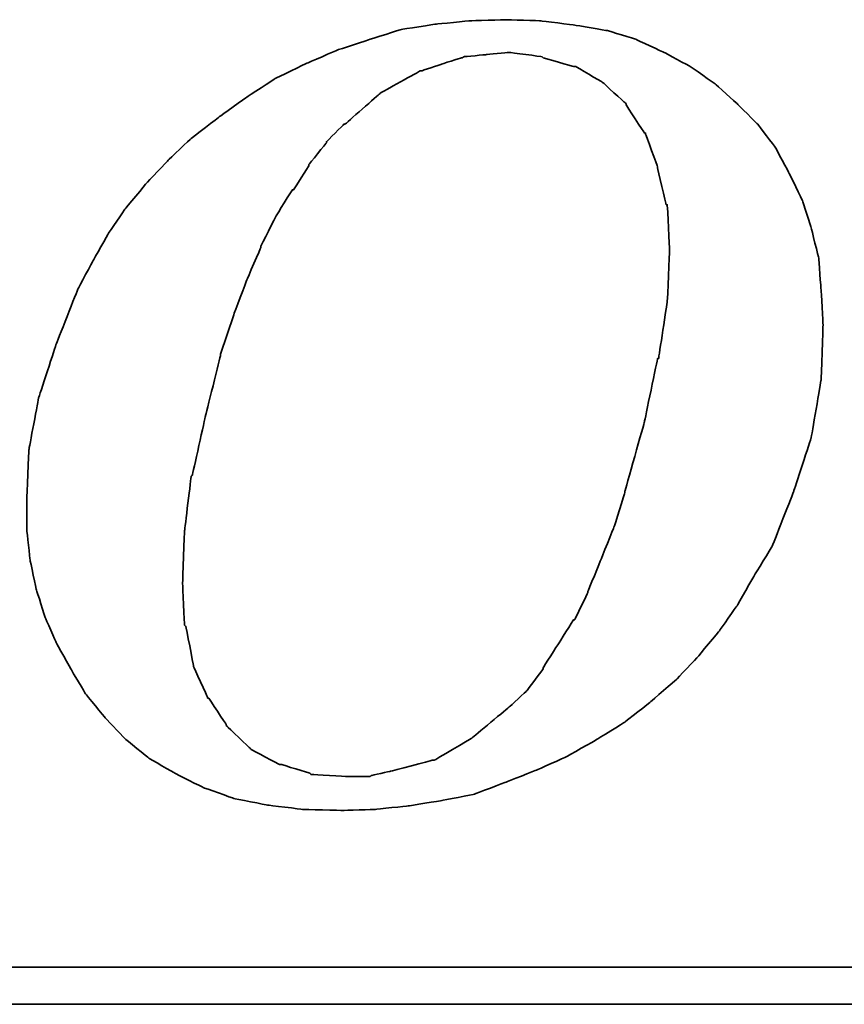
# Model space of a CAD drawing. Header units: millimetres. Extents: x 782 to 1252, y 608 to 775.
# Tile 47 of 51: x 1169.35 to 1176.07, y 656.03 to 664.07. Entities that reach past the tile are written whole.
import ezdxf

# ---------------------------------------------------------------- set-up
doc = ezdxf.new("R2010")
doc.units = ezdxf.units.MM
doc.layers.add('DIM', color=4, linetype='Continuous')
doc.layers.add('layer 1', color=7, linetype='Continuous')

# ---------------------------------------------------------------- blocks, each defined once
blk = doc.blocks.new('TBI MOTION logo(完整正式版)')
at = {"layer": 'layer 1', "color": 22, "lineweight": 35}
for points, knots in [([(35.79625, -6.98375), (35.79625, -6.98375), (36.23125, -7.43875), (36.23125, -7.43875), (36.23125, -7.43875), (36.23125, -7.43875), (36.75625, -7.87125), (36.75625, -7.87125), (36.75625, -7.87125), (36.75625, -7.87125), (37.33125, -8.20375), (37.33125, -8.20375), (37.33125, -8.20375), (37.33125, -8.20375), (37.95625, -8.51875), (37.95625, -8.51875), (37.95625, -8.51875), (37.95625, -8.51875), (38.62625, -8.75875), (38.62625, -8.75875), (38.62625, -8.75875), (38.62625, -8.75875), (39.37125, -8.90375), (39.37125, -8.90375), (39.37125, -8.90375), (39.37125, -8.90375), (40.14125, -8.99875), (40.14125, -8.99875), (40.14125, -8.99875), (40.14125, -8.99875), (41.02625, -9.02375), (41.02625, -9.02375), (41.02625, -9.02375), (41.02625, -9.02375), (41.74625, -8.99875), (41.74625, -8.99875), (41.74625, -8.99875), (41.74625, -8.99875), (42.46625, -8.92375), (42.46625, -8.92375), (42.46625, -8.92375), (42.46625, -8.92375), (43.21125, -8.80625), (43.21125, -8.80625), (43.21125, -8.80625), (43.21125, -8.80625), (43.93125, -8.66375), (43.93125, -8.66375), (43.93125, -8.66375), (43.93125, -8.66375), (44.62625, -8.39875), (44.62625, -8.39875), (44.62625, -8.39875), (44.62625, -8.39875), (45.29625, -8.13375), (45.29625, -8.13375), (45.29625, -8.13375), (45.29625, -8.13375), (45.94625, -7.84375), (45.94625, -7.84375), (45.94625, -7.84375), (45.94625, -7.84375), (46.61625, -7.46375), (46.61625, -7.46375), (46.61625, -7.46375), (46.61625, -7.46375), (47.24125, -7.07875), (47.24125, -7.07875), (47.24125, -7.07875), (47.24125, -7.07875), (47.81625, -6.62375), (47.81625, -6.62375), (47.81625, -6.62375), (47.81625, -6.62375), (48.36875, -6.14375), (48.36875, -6.14375), (48.36875, -6.14375), (48.36875, -6.14375), (48.84625, -5.64125), (48.84625, -5.64125), (48.84625, -5.64125), (48.84625, -5.64125), (49.32625, -5.06375), (49.32625, -5.06375), (49.32625, -5.06375), (49.32625, -5.06375), (49.71125, -4.51374), (49.71125, -4.51374), (49.71125, -4.51374), (49.71125, -4.51374), (50.09625, -3.83874), (50.09625, -3.83874), (50.09625, -3.83874), (50.09625, -3.83874), (50.48125, -3.21374), (50.48125, -3.21374), (50.48125, -3.21374), (50.48125, -3.21374), (50.96125, -1.99125), (50.96125, -1.99125), (50.96125, -1.99125), (50.96125, -1.99125), (51.34375, -0.81875), (51.34375, -0.81875), (51.34375, -0.81875), (51.34375, -0.81875), (51.56125, 0.45624), (51.56125, 0.45624), (51.56125, 0.45624), (51.56125, 0.45624), (51.60625, 1.67624), (51.60625, 1.67624), (51.60625, 1.67624), (51.60625, 1.67624), (51.56125, 2.44625), (51.56125, 2.44625), (51.56125, 2.44625), (51.56125, 2.44625), (51.51125, 3.14125), (51.51125, 3.14125), (51.51125, 3.14125), (51.51125, 3.14125), (51.34375, 3.81125), (51.34375, 3.81125), (51.34375, 3.81125), (51.34375, 3.81125), (51.15125, 4.41125), (51.15125, 4.41125), (51.15125, 4.41125), (51.15125, 4.41125), (50.86125, 5.01125), (50.86125, 5.01125), (50.86125, 5.01125), (50.86125, 5.01125), (50.55125, 5.58875), (50.55125, 5.58875), (50.55125, 5.58875), (50.55125, 5.58875), (50.16625, 6.09125), (50.16625, 6.09125), (50.16625, 6.09125), (50.16625, 6.09125), (49.71125, 6.54875), (49.71125, 6.54875), (49.71125, 6.54875), (49.71125, 6.54875), (49.23125, 6.98125), (49.23125, 6.98125), (49.23125, 6.98125), (49.23125, 6.98125), (48.67875, 7.36625), (48.67875, 7.36625), (48.67875, 7.36625), (48.67875, 7.36625), (48.10375, 7.67625), (48.10375, 7.67625), (48.10375, 7.67625), (48.10375, 7.67625), (47.48125, 7.96375), (47.48125, 7.96375), (47.48125, 7.96375), (47.48125, 7.96375), (46.85625, 8.15625), (46.85625, 8.15625), (46.85625, 8.15625), (46.85625, 8.15625), (46.13625, 8.27624), (46.13625, 8.27624), (46.13625, 8.27624), (46.13625, 8.27624), (45.39125, 8.37125), (45.39125, 8.37125), (45.39125, 8.37125), (45.39125, 8.37125), (44.62625, 8.39624), (44.62625, 8.39624), (44.62625, 8.39624), (44.62625, 8.39624), (43.83625, 8.37125), (43.83625, 8.37125), (43.83625, 8.37125), (43.83625, 8.37125), (43.09125, 8.30125), (43.09125, 8.30125), (43.09125, 8.30125), (43.09125, 8.30125), (42.32125, 8.18125), (42.32125, 8.18125), (42.32125, 8.18125), (42.32125, 8.18125), (41.62875, 7.96375), (41.62875, 7.96375), (41.62875, 7.96375), (41.62875, 7.96375), (40.90625, 7.72625), (40.90625, 7.72625), (40.90625, 7.72625), (40.90625, 7.72625), (40.23624, 7.43625), (40.23624, 7.43625), (40.23624, 7.43625), (40.23624, 7.43625), (39.54124, 7.10125), (39.54124, 7.10125), (39.54124, 7.10125), (39.54124, 7.10125), (38.91625, 6.69125), (38.91625, 6.69125), (38.91625, 6.69125), (38.91625, 6.69125), (38.31625, 6.26125), (38.31625, 6.26125), (38.31625, 6.26125), (38.31625, 6.26125), (37.69125, 5.78125), (37.69125, 5.78125), (37.69125, 5.78125), (37.69125, 5.78125), (37.18625, 5.30125), (37.18625, 5.30125), (37.18625, 5.30125), (37.18625, 5.30125), (36.70625, 4.79624), (36.70625, 4.79624), (36.70625, 4.79624), (36.70625, 4.79624), (36.23125, 4.22125), (36.23125, 4.22125), (36.23125, 4.22125), (36.23125, 4.22125), (35.87124, 3.69375), (35.87124, 3.69375), (35.87124, 3.69375), (35.87124, 3.69375), (35.53125, 3.09125), (35.53125, 3.09125), (35.53125, 3.09125), (35.53125, 3.09125), (35.19875, 2.47125), (35.19875, 2.47125), (35.19875, 2.47125), (35.19875, 2.47125), (34.71625, 1.24625), (34.71625, 1.24625), (34.71625, 1.24625), (34.71625, 1.24625), (34.33125, 0.06874), (34.33125, 0.06874), (34.33125, 0.06874), (34.33125, 0.06874), (34.11625, -1.07875), (34.11625, -1.07875), (34.11625, -1.07875), (34.11625, -1.07875), (34.07125, -2.15875), (34.07125, -2.15875), (34.07125, -2.15875), (34.07125, -2.15875), (34.07125, -2.85375), (34.07125, -2.85375), (34.07125, -2.85375), (34.07125, -2.85375), (34.14125, -3.50375), (34.14125, -3.50375), (34.14125, -3.50375), (34.14125, -3.50375), (34.28625, -4.17375), (34.28625, -4.17375), (34.28625, -4.17375), (34.28625, -4.17375), (34.47625, -4.77624), (34.47625, -4.77624), (34.47625, -4.77624), (34.47625, -4.77624), (34.71625, -5.32625), (34.71625, -5.32625), (34.71625, -5.32625), (34.71625, -5.32625), (35.05375, -5.92875), (35.05375, -5.92875), (35.05375, -5.92875), (35.05375, -5.92875), (35.36375, -6.45375), (35.36375, -6.45375), (35.36375, -6.45375), (35.36375, -6.45375), (35.79625, -6.98375), (35.79625, -6.98375)], [0, 0, 0, 0, 0.01388889, 0.01388889, 0.01388889, 0.0138889, 0.02777778, 0.02777778, 0.02777778, 0.02777779, 0.04166667, 0.04166667, 0.04166667, 0.04166668, 0.05555556, 0.05555556, 0.05555556, 0.05555557, 0.06944444, 0.06944444, 0.06944444, 0.06944445, 0.08333333, 0.08333333, 0.08333333, 0.08333334, 0.09722222, 0.09722222, 0.09722222, 0.09722223, 0.11111111, 0.11111111, 0.11111111, 0.11111112, 0.125, 0.125, 0.125, 0.12500001, 0.13888889, 0.13888889, 0.13888889, 0.1388889, 0.15277778, 0.15277778, 0.15277778, 0.15277779, 0.16666667, 0.16666667, 0.16666667, 0.16666668, 0.18055556, 0.18055556, 0.18055556, 0.18055557, 0.19444444, 0.19444444, 0.19444444, 0.19444445, 0.20833333, 0.20833333, 0.20833333, 0.20833334, 0.22222222, 0.22222222, 0.22222222, 0.22222223, 0.23611111, 0.23611111, 0.23611111, 0.23611112, 0.25, 0.25, 0.25, 0.25000001, 0.26388889, 0.26388889, 0.26388889, 0.2638889, 0.27777778, 0.27777778, 0.27777778, 0.27777779, 0.29166667, 0.29166667, 0.29166667, 0.29166668, 0.30555556, 0.30555556, 0.30555556, 0.30555557, 0.31944444, 0.31944444, 0.31944444, 0.31944445, 0.33333333, 0.33333333, 0.33333333, 0.33333334, 0.34722222, 0.34722222, 0.34722222, 0.34722223, 0.36111111, 0.36111111, 0.36111111, 0.36111112, 0.375, 0.375, 0.375, 0.37500001, 0.38888889, 0.38888889, 0.38888889, 0.3888889, 0.40277778, 0.40277778, 0.40277778, 0.40277779, 0.41666667, 0.41666667, 0.41666667, 0.41666668, 0.43055556, 0.43055556, 0.43055556, 0.43055557, 0.44444444, 0.44444444, 0.44444444, 0.44444445, 0.45833333, 0.45833333, 0.45833333, 0.45833334, 0.47222222, 0.47222222, 0.47222222, 0.47222223, 0.48611111, 0.48611111, 0.48611111, 0.48611112, 0.5, 0.5, 0.5, 0.50000001, 0.51388889, 0.51388889, 0.51388889, 0.5138889, 0.52777778, 0.52777778, 0.52777778, 0.52777779, 0.54166667, 0.54166667, 0.54166667, 0.54166668, 0.55555556, 0.55555556, 0.55555556, 0.55555557, 0.56944444, 0.56944444, 0.56944444, 0.56944445, 0.58333333, 0.58333333, 0.58333333, 0.58333334, 0.59722222, 0.59722222, 0.59722222, 0.59722223, 0.61111111, 0.61111111, 0.61111111, 0.61111112, 0.625, 0.625, 0.625, 0.62500001, 0.63888889, 0.63888889, 0.63888889, 0.6388889, 0.65277778, 0.65277778, 0.65277778, 0.65277779, 0.66666667, 0.66666667, 0.66666667, 0.66666668, 0.68055556, 0.68055556, 0.68055556, 0.68055557, 0.69444444, 0.69444444, 0.69444444, 0.69444445, 0.70833333, 0.70833333, 0.70833333, 0.70833334, 0.72222222, 0.72222222, 0.72222222, 0.72222223, 0.73611111, 0.73611111, 0.73611111, 0.73611112, 0.75, 0.75, 0.75, 0.75000001, 0.76388889, 0.76388889, 0.76388889, 0.7638889, 0.77777778, 0.77777778, 0.77777778, 0.77777779, 0.79166667, 0.79166667, 0.79166667, 0.79166668, 0.80555556, 0.80555556, 0.80555556, 0.80555557, 0.81944444, 0.81944444, 0.81944444, 0.81944445, 0.83333333, 0.83333333, 0.83333333, 0.83333334, 0.84722222, 0.84722222, 0.84722222, 0.84722223, 0.86111111, 0.86111111, 0.86111111, 0.86111112, 0.875, 0.875, 0.875, 0.87500001, 0.88888889, 0.88888889, 0.88888889, 0.8888889, 0.90277778, 0.90277778, 0.90277778, 0.90277779, 0.91666667, 0.91666667, 0.91666667, 0.91666668, 0.93055556, 0.93055556, 0.93055556, 0.93055557, 0.94444444, 0.94444444, 0.94444444, 0.94444445, 0.95833333, 0.95833333, 0.95833333, 0.95833334, 0.97222222, 0.97222222, 0.97222222, 0.97222223, 0.98611111, 0.98611111, 0.98611111, 0.98611112, 1, 1, 1, 1]), ([(38.33875, 1.03124), (38.33875, 1.03124), (38.62625, 1.89625), (38.62625, 1.89625), (38.62625, 1.89625), (38.62625, 1.89625), (38.91625, 2.66375), (38.91625, 2.66375), (38.91625, 2.66375), (38.91625, 2.66375), (39.22625, 3.38125), (39.22625, 3.38125), (39.22625, 3.38125), (39.22625, 3.38125), (39.22625, 3.40624), (39.22625, 3.40624), (39.22625, 3.40624), (39.22625, 3.40624), (39.56124, 4.07624), (39.56124, 4.07624), (39.56124, 4.07624), (39.56124, 4.07624), (39.92125, 4.65125), (39.92125, 4.65125), (39.92125, 4.65125), (39.92125, 4.65125), (39.94625, 4.65125), (39.94625, 4.65125), (39.94625, 4.65125), (39.94625, 4.65125), (40.28125, 5.17875), (40.28125, 5.17875), (40.28125, 5.17875), (40.28125, 5.17875), (40.28125, 5.20375), (40.28125, 5.20375), (40.28125, 5.20375), (40.28125, 5.20375), (40.66875, 5.68625), (40.66875, 5.68625), (40.66875, 5.68625), (40.66875, 5.68625), (40.66875, 5.70625), (40.66875, 5.70625), (40.66875, 5.70625), (40.66875, 5.70625), (41.05124, 6.09125), (41.05124, 6.09125), (41.05124, 6.09125), (41.05124, 6.09125), (41.07625, 6.09125), (41.07625, 6.09125), (41.07625, 6.09125), (41.07625, 6.09125), (41.84125, 6.76625), (41.84125, 6.76625), (41.84125, 6.76625), (41.84125, 6.76625), (41.86625, 6.78625), (41.86625, 6.78625), (41.86625, 6.78625), (41.86625, 6.78625), (42.73125, 7.26624), (42.73125, 7.26624), (42.73125, 7.26624), (42.73125, 7.26624), (42.75625, 7.26624), (42.75625, 7.26624), (42.75625, 7.26624), (42.75625, 7.26624), (43.18625, 7.41125), (43.18625, 7.41125), (43.18625, 7.41125), (43.18625, 7.41125), (43.64125, 7.55625), (43.64125, 7.55625), (43.64125, 7.55625), (43.64125, 7.55625), (43.66625, 7.55625), (43.66625, 7.55625), (43.66625, 7.55625), (43.66625, 7.55625), (43.69125, 7.58124), (43.69125, 7.58124), (43.69125, 7.58124), (43.69125, 7.58124), (44.19125, 7.62625), (44.19125, 7.62625), (44.19125, 7.62625), (44.19125, 7.62625), (44.67125, 7.67625), (44.67125, 7.67625), (44.67125, 7.67625), (44.67125, 7.67625), (44.69625, 7.67625), (44.69625, 7.67625), (44.69625, 7.67625), (44.69625, 7.67625), (45.41875, 7.58124), (45.41875, 7.58124), (45.41875, 7.58124), (45.41875, 7.58124), (45.44125, 7.55625), (45.44125, 7.55625), (45.44125, 7.55625), (45.44125, 7.55625), (46.11125, 7.36625), (46.11125, 7.36625), (46.11125, 7.36625), (46.11125, 7.36625), (46.13625, 7.36625), (46.13625, 7.36625), (46.13625, 7.36625), (46.13625, 7.36625), (46.15875, 7.36625), (46.15875, 7.36625), (46.15875, 7.36625), (46.15875, 7.36625), (46.73625, 7.02624), (46.73625, 7.02624), (46.73625, 7.02624), (46.73625, 7.02624), (46.76125, 7.00624), (46.76125, 7.00624), (46.76125, 7.00624), (46.76125, 7.00624), (47.24125, 6.57124), (47.24125, 6.57124), (47.24125, 6.57124), (47.24125, 6.57124), (47.26625, 6.54875), (47.26625, 6.54875), (47.26625, 6.54875), (47.26625, 6.54875), (47.26625, 6.52375), (47.26625, 6.52375), (47.26625, 6.52375), (47.26625, 6.52375), (47.67375, 5.89875), (47.67375, 5.89875), (47.67375, 5.89875), (47.67375, 5.89875), (47.69625, 5.89875), (47.69625, 5.89875), (47.69625, 5.89875), (47.69625, 5.89875), (47.69625, 5.87625), (47.69625, 5.87625), (47.69625, 5.87625), (47.69625, 5.87625), (47.96125, 5.15625), (47.96125, 5.15625), (47.96125, 5.15625), (47.96125, 5.15625), (47.96125, 5.13125), (47.96125, 5.13125), (47.96125, 5.13125), (47.96125, 5.13125), (48.15125, 4.31875), (48.15125, 4.31875), (48.15125, 4.31875), (48.15125, 4.31875), (48.17625, 4.31875), (48.17625, 4.31875), (48.17625, 4.31875), (48.17625, 4.31875), (48.17625, 4.29125), (48.17625, 4.29125), (48.17625, 4.29125), (48.17625, 4.29125), (48.22625, 3.33125), (48.22625, 3.33125), (48.22625, 3.33125), (48.22625, 3.33125), (48.22625, 3.30875), (48.22625, 3.30875), (48.22625, 3.30875), (48.22625, 3.30875), (48.17625, 2.20624), (48.17625, 2.20624), (48.17625, 2.20624), (48.17625, 2.20624), (48.17625, 2.18124), (48.17625, 2.18124), (48.17625, 2.18124), (48.17625, 2.18124), (47.98375, 0.93624), (47.98375, 0.93624), (47.98375, 0.93624), (47.98375, 0.93624), (47.96125, 0.93624), (47.96125, 0.93624), (47.96125, 0.93624), (47.96125, 0.93624), (47.67375, -0.45874), (47.67375, -0.45874), (47.67375, -0.45874), (47.67375, -0.45874), (47.24125, -1.99125), (47.24125, -1.99125), (47.24125, -1.99125), (47.24125, -1.99125), (47.24125, -2.01874), (47.24125, -2.01874), (47.24125, -2.01874), (47.24125, -2.01874), (47.00125, -2.78375), (47.00125, -2.78375), (47.00125, -2.78375), (47.00125, -2.78375), (46.71125, -3.50375), (46.71125, -3.50375), (46.71125, -3.50375), (46.71125, -3.50375), (46.42625, -4.19875), (46.42625, -4.19875), (46.42625, -4.19875), (46.42625, -4.19875), (46.42625, -4.22375), (46.42625, -4.22375), (46.42625, -4.22375), (46.42625, -4.22375), (46.13625, -4.82374), (46.13625, -4.82374), (46.13625, -4.82374), (46.13625, -4.82374), (46.11125, -4.82374), (46.11125, -4.82374), (46.11125, -4.82374), (46.11125, -4.82374), (45.77625, -5.35125), (45.77625, -5.35125), (45.77625, -5.35125), (45.77625, -5.35125), (45.44125, -5.87875), (45.44125, -5.87875), (45.44125, -5.87875), (45.44125, -5.87875), (45.44125, -5.90375), (45.44125, -5.90375), (45.44125, -5.90375), (45.44125, -5.90375), (45.10625, -6.35875), (45.10625, -6.35875), (45.10625, -6.35875), (45.10625, -6.35875), (45.08125, -6.38375), (45.08125, -6.38375), (45.08125, -6.38375), (45.08125, -6.38375), (44.69625, -6.74375), (44.69625, -6.74375), (44.69625, -6.74375), (44.69625, -6.74375), (43.88375, -7.41625), (43.88375, -7.41625), (43.88375, -7.41625), (43.88375, -7.41625), (43.85625, -7.43875), (43.85625, -7.43875), (43.85625, -7.43875), (43.85625, -7.43875), (43.04125, -7.91875), (43.04125, -7.91875), (43.04125, -7.91875), (43.04125, -7.91875), (43.01625, -7.91875), (43.01625, -7.91875), (43.01625, -7.91875), (43.01625, -7.91875), (42.99625, -7.91875), (42.99625, -7.91875), (42.99625, -7.91875), (42.99625, -7.91875), (42.08125, -8.15875), (42.08125, -8.15875), (42.08125, -8.15875), (42.08125, -8.15875), (41.65125, -8.25625), (41.65125, -8.25625), (41.65125, -8.25625), (41.65125, -8.25625), (41.62875, -8.27875), (41.62875, -8.27875), (41.62875, -8.27875), (41.62875, -8.27875), (41.60125, -8.27875), (41.60125, -8.27875), (41.60125, -8.27875), (41.60125, -8.27875), (41.12125, -8.27875), (41.12125, -8.27875), (41.12125, -8.27875), (41.12125, -8.27875), (40.35624, -8.23125), (40.35624, -8.23125), (40.35624, -8.23125), (40.35624, -8.23125), (40.33125, -8.23125), (40.33125, -8.23125), (40.33125, -8.23125), (40.33125, -8.23125), (40.30625, -8.20375), (40.30625, -8.20375), (40.30625, -8.20375), (40.30625, -8.20375), (39.68375, -8.01375), (39.68375, -8.01375), (39.68375, -8.01375), (39.68375, -8.01375), (39.66124, -8.01375), (39.66124, -8.01375), (39.66124, -8.01375), (39.66124, -8.01375), (39.63625, -8.01375), (39.63625, -8.01375), (39.63625, -8.01375), (39.63625, -8.01375), (39.01125, -7.67875), (39.01125, -7.67875), (39.01125, -7.67875), (39.01125, -7.67875), (38.98875, -7.65375), (38.98875, -7.65375), (38.98875, -7.65375), (38.98875, -7.65375), (38.48625, -7.17375), (38.48625, -7.17375), (38.48625, -7.17375), (38.48625, -7.17375), (38.45875, -7.14875), (38.45875, -7.14875), (38.45875, -7.14875), (38.45875, -7.14875), (38.45875, -7.12875), (38.45875, -7.12875), (38.45875, -7.12875), (38.45875, -7.12875), (38.07625, -6.54875), (38.07625, -6.54875), (38.07625, -6.54875), (38.07625, -6.54875), (38.05125, -6.54875), (38.05125, -6.54875), (38.05125, -6.54875), (38.05125, -6.54875), (38.05125, -6.52875), (38.05125, -6.52875), (38.05125, -6.52875), (38.05125, -6.52875), (37.74125, -5.85375), (37.74125, -5.85375), (37.74125, -5.85375), (37.74125, -5.85375), (37.74125, -5.82875), (37.74125, -5.82875), (37.74125, -5.82875), (37.74125, -5.82875), (37.57375, -4.96875), (37.57375, -4.96875), (37.57375, -4.96875), (37.57375, -4.96875), (37.54625, -4.94375), (37.54625, -4.94375), (37.54625, -4.94375), (37.54625, -4.94375), (37.50125, -4.03375), (37.50125, -4.03375), (37.50125, -4.03375), (37.50125, -4.03375), (37.50125, -4.00875), (37.50125, -4.00875), (37.50125, -4.00875), (37.50125, -4.00875), (37.54625, -2.85375), (37.54625, -2.85375), (37.54625, -2.85375), (37.54625, -2.85375), (37.69125, -1.65875), (37.69125, -1.65875), (37.69125, -1.65875), (37.69125, -1.65875), (37.71624, -1.63375), (37.71624, -1.63375), (37.71624, -1.63375), (37.71624, -1.63375), (38.00375, -0.33875), (38.00375, -0.33875), (38.00375, -0.33875), (38.00375, -0.33875), (38.33875, 1.00624), (38.33875, 1.00624), (38.33875, 1.00624), (38.33875, 1.00624), (38.33875, 1.03124), (38.33875, 1.03124)], [0, 0, 0, 0, 0.01010101, 0.01010101, 0.01010101, 0.01010102, 0.02020202, 0.02020202, 0.02020202, 0.02020203, 0.03030303, 0.03030303, 0.03030303, 0.03030304, 0.04040404, 0.04040404, 0.04040404, 0.04040405, 0.05050505, 0.05050505, 0.05050505, 0.05050506, 0.06060606, 0.06060606, 0.06060606, 0.06060607, 0.07070707, 0.07070707, 0.07070707, 0.07070708, 0.08080808, 0.08080808, 0.08080808, 0.08080809, 0.09090909, 0.09090909, 0.09090909, 0.0909091, 0.1010101, 0.1010101, 0.1010101, 0.10101011, 0.11111111, 0.11111111, 0.11111111, 0.11111112, 0.12121212, 0.12121212, 0.12121212, 0.12121213, 0.13131313, 0.13131313, 0.13131313, 0.13131314, 0.14141414, 0.14141414, 0.14141414, 0.14141415, 0.15151515, 0.15151515, 0.15151515, 0.15151516, 0.16161616, 0.16161616, 0.16161616, 0.16161617, 0.17171717, 0.17171717, 0.17171717, 0.17171718, 0.18181818, 0.18181818, 0.18181818, 0.18181819, 0.19191919, 0.19191919, 0.19191919, 0.1919192, 0.2020202, 0.2020202, 0.2020202, 0.20202021, 0.21212121, 0.21212121, 0.21212121, 0.21212122, 0.22222222, 0.22222222, 0.22222222, 0.22222223, 0.23232323, 0.23232323, 0.23232323, 0.23232324, 0.24242424, 0.24242424, 0.24242424, 0.24242425, 0.25252525, 0.25252525, 0.25252525, 0.25252526, 0.26262626, 0.26262626, 0.26262626, 0.26262627, 0.27272727, 0.27272727, 0.27272727, 0.27272728, 0.28282828, 0.28282828, 0.28282828, 0.28282829, 0.29292929, 0.29292929, 0.29292929, 0.2929293, 0.3030303, 0.3030303, 0.3030303, 0.30303031, 0.31313131, 0.31313131, 0.31313131, 0.31313132, 0.32323232, 0.32323232, 0.32323232, 0.32323233, 0.33333333, 0.33333333, 0.33333333, 0.33333334, 0.34343434, 0.34343434, 0.34343434, 0.34343435, 0.35353535, 0.35353535, 0.35353535, 0.35353536, 0.36363636, 0.36363636, 0.36363636, 0.36363637, 0.37373737, 0.37373737, 0.37373737, 0.37373738, 0.38383838, 0.38383838, 0.38383838, 0.38383839, 0.39393939, 0.39393939, 0.39393939, 0.3939394, 0.4040404, 0.4040404, 0.4040404, 0.40404041, 0.41414141, 0.41414141, 0.41414141, 0.41414142, 0.42424242, 0.42424242, 0.42424242, 0.42424243, 0.43434343, 0.43434343, 0.43434343, 0.43434344, 0.44444444, 0.44444444, 0.44444444, 0.44444445, 0.45454545, 0.45454545, 0.45454545, 0.45454546, 0.46464646, 0.46464646, 0.46464646, 0.46464647, 0.47474747, 0.47474747, 0.47474747, 0.47474748, 0.48484848, 0.48484848, 0.48484848, 0.48484849, 0.49494949, 0.49494949, 0.49494949, 0.4949495, 0.50505051, 0.50505051, 0.50505051, 0.50505052, 0.51515152, 0.51515152, 0.51515152, 0.51515153, 0.52525253, 0.52525253, 0.52525253, 0.52525254, 0.53535354, 0.53535354, 0.53535354, 0.53535355, 0.54545455, 0.54545455, 0.54545455, 0.54545456, 0.55555556, 0.55555556, 0.55555556, 0.55555557, 0.56565657, 0.56565657, 0.56565657, 0.56565658, 0.57575758, 0.57575758, 0.57575758, 0.57575759, 0.58585859, 0.58585859, 0.58585859, 0.5858586, 0.5959596, 0.5959596, 0.5959596, 0.59595961, 0.60606061, 0.60606061, 0.60606061, 0.60606062, 0.61616162, 0.61616162, 0.61616162, 0.61616163, 0.62626263, 0.62626263, 0.62626263, 0.62626264, 0.63636364, 0.63636364, 0.63636364, 0.63636365, 0.64646465, 0.64646465, 0.64646465, 0.64646466, 0.65656566, 0.65656566, 0.65656566, 0.65656567, 0.66666667, 0.66666667, 0.66666667, 0.66666668, 0.67676768, 0.67676768, 0.67676768, 0.67676769, 0.68686869, 0.68686869, 0.68686869, 0.6868687, 0.6969697, 0.6969697, 0.6969697, 0.69696971, 0.70707071, 0.70707071, 0.70707071, 0.70707072, 0.71717172, 0.71717172, 0.71717172, 0.71717173, 0.72727273, 0.72727273, 0.72727273, 0.72727274, 0.73737374, 0.73737374, 0.73737374, 0.73737375, 0.74747475, 0.74747475, 0.74747475, 0.74747476, 0.75757576, 0.75757576, 0.75757576, 0.75757577, 0.76767677, 0.76767677, 0.76767677, 0.76767678, 0.77777778, 0.77777778, 0.77777778, 0.77777779, 0.78787879, 0.78787879, 0.78787879, 0.7878788, 0.7979798, 0.7979798, 0.7979798, 0.79797981, 0.80808081, 0.80808081, 0.80808081, 0.80808082, 0.81818182, 0.81818182, 0.81818182, 0.81818183, 0.82828283, 0.82828283, 0.82828283, 0.82828284, 0.83838384, 0.83838384, 0.83838384, 0.83838385, 0.84848485, 0.84848485, 0.84848485, 0.84848486, 0.85858586, 0.85858586, 0.85858586, 0.85858587, 0.86868687, 0.86868687, 0.86868687, 0.86868688, 0.87878788, 0.87878788, 0.87878788, 0.87878789, 0.88888889, 0.88888889, 0.88888889, 0.8888889, 0.8989899, 0.8989899, 0.8989899, 0.89898991, 0.90909091, 0.90909091, 0.90909091, 0.90909092, 0.91919192, 0.91919192, 0.91919192, 0.91919193, 0.92929293, 0.92929293, 0.92929293, 0.92929294, 0.93939394, 0.93939394, 0.93939394, 0.93939395, 0.94949495, 0.94949495, 0.94949495, 0.94949496, 0.95959596, 0.95959596, 0.95959596, 0.95959597, 0.96969697, 0.96969697, 0.96969697, 0.96969698, 0.97979798, 0.97979798, 0.97979798, 0.97979799, 0.98989899, 0.98989899, 0.98989899, 0.989899, 1, 1, 1, 1]), ([(75.90875, -9.47875), (75.90875, -9.47875), (75.90875, -12.28625), (75.90875, -12.28625), (75.90875, -12.28625), (75.90875, -12.28625), (75.90875, -12.47875), (75.90875, -12.47875), (75.90875, -12.47875), (75.90875, -12.47875), (75.71625, -12.47875), (75.71625, -12.47875), (75.71625, -12.47875), (75.71625, -12.47875), (-88.32875, -12.47875), (-88.32875, -12.47875), (-88.32875, -12.47875), (-88.32875, -12.47875), (-88.32875, -13.29375), (-88.32875, -13.29375), (-88.32875, -13.29375), (-88.32875, -13.29375), (82.89125, -13.29375), (82.89125, -13.29375), (82.89125, -13.29375), (82.89125, -13.29375), (75.90875, -9.47875), (75.90875, -9.47875)], [0, 0, 0, 0, 0.14285714, 0.14285714, 0.14285714, 0.14285715, 0.28571429, 0.28571429, 0.28571429, 0.2857143, 0.42857143, 0.42857143, 0.42857143, 0.42857144, 0.57142857, 0.57142857, 0.57142857, 0.57142858, 0.71428571, 0.71428571, 0.71428571, 0.71428572, 0.85714286, 0.85714286, 0.85714286, 0.85714287, 1, 1, 1, 1])]:
    blk.add_open_spline(points, degree=3, knots=knots, dxfattribs=at)

msp = doc.modelspace()

# ---------------------------------------------------------------- block references
at = {"layer": 'DIM', "color": 7, "xscale": 0.3705098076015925, "yscale": 0.3705098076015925, "zscale": 0.3705098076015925}
msp.add_blockref('TBI MOTION logo(完整正式版)', (1156.7799, 660.9565), dxfattribs=at)

doc.saveas('drawing.dxf')
